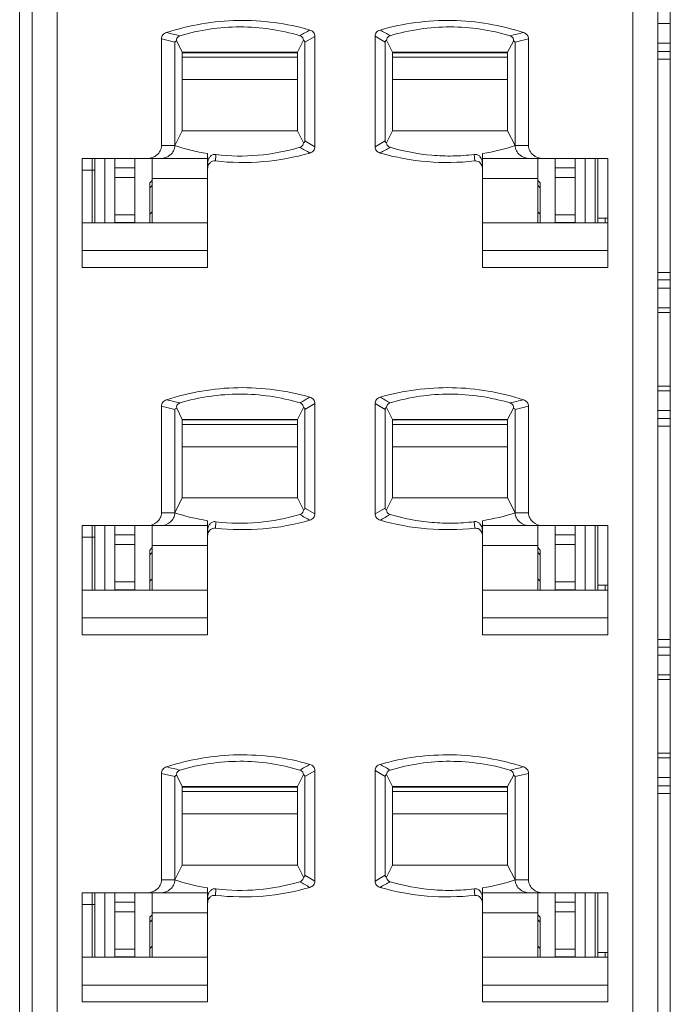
# Model space of a CAD drawing. Header units: inches. Extents: x -121 to 308, y -30 to 271.
# Tile 7 of 15: x 82 to 95, y 61 to 80. Entities that reach past the tile are written whole.
import ezdxf

# ---------------------------------------------------------------- set-up
doc = ezdxf.new("R2010")
doc.units = ezdxf.units.IN
doc.header["$LTSCALE"] = 23.1
doc.header["$MEASUREMENT"] = 0
doc.layers.get('0').update_dxf_attribs({"lineweight": 18})
for name, color, linetype, lineweight in [('1_20', 7, 'Continuous', 18), ('1_27', 7, 'Continuous', 18), ('1_32', 7, 'Continuous', 18), ('1_33', 7, 'Continuous', 18), ('1_34', 7, 'Continuous', 18), ('1_35', 7, 'Continuous', 18), ('1_36', 7, 'Continuous', 18), ('1_44', 7, 'Continuous', 18), ('1_45', 7, 'Continuous', 18), ('1_46', 7, 'Continuous', 18), ('1_47', 7, 'Continuous', 18), ('1_48', 7, 'Continuous', 18), ('1_49', 7, 'Continuous', 18), ('1_6', 7, 'Continuous', 18)]:
    doc.layers.add(name, color=color, linetype=linetype, lineweight=lineweight)

msp = doc.modelspace()

# ---------------------------------------------------------------- linework, layer by layer
at = {"color": 7, "linetype": 'Continuous'}
for p, q in [((95.474, 19.068), (95.474, 118.068)), ((82.474, 19.268), (82.474, 115.868)), ((95.224, 80.409), (95.474, 80.409)), ((95.474, 80.016), (95.224, 80.016)), ((95.224, 79.853), (95.474, 79.853)), ((95.474, 79.702), (95.224, 79.702)), ((95.474, 75.443), (95.224, 75.443)), ((95.224, 75.292), (95.474, 75.292)), ((95.224, 75.13), (95.474, 75.13)), ((95.474, 74.736), (95.224, 74.736)), ((95.474, 74.643), (95.224, 74.643)), ((95.474, 73.172), (95.224, 73.172)), ((95.224, 73.079), (95.474, 73.079)), ((95.474, 72.686), (95.224, 72.686)), ((95.224, 72.523), (95.474, 72.523)), ((95.474, 72.372), (95.224, 72.372)), ((95.474, 68.113), (95.224, 68.113)), ((95.224, 67.962), (95.474, 67.962)), ((95.224, 67.8), (95.474, 67.8)), ((95.474, 67.406), (95.224, 67.406)), ((95.474, 67.313), (95.224, 67.313)), ((95.474, 65.842), (95.224, 65.842)), ((95.224, 65.749), (95.474, 65.749)), ((95.474, 65.356), (95.224, 65.356)), ((95.224, 65.193), (95.474, 65.193)), ((95.474, 65.042), (95.224, 65.042))]:
    msp.add_line(p, q, dxfattribs=at)
at = {"layer": '1_20', "color": 7, "linetype": 'Continuous'}
for p, q in [((85.724, 79.738), (88.024, 79.738)), ((88.024, 79.292), (85.724, 79.292)), ((85.124, 77.718), (85.124, 76.429)), ((85.124, 77.319), (86.224, 77.319))]:
    msp.add_line(p, q, dxfattribs=at)
at = {"layer": '1_27', "color": 7, "linetype": 'Continuous'}
for p, q in [((83.924, 77.718), (83.924, 76.429)), ((94.024, 76.429), (94.024, 77.718)), ((83.724, 77.484), (83.974, 77.484)), ((94.024, 76.528), (94.224, 76.528)), ((94.174, 76.429), (94.174, 76.528)), ((83.924, 70.388), (83.924, 69.099)), ((94.024, 69.099), (94.024, 70.388)), ((83.724, 70.154), (83.974, 70.154)), ((94.024, 69.198), (94.224, 69.198)), ((94.174, 69.099), (94.174, 69.198)), ((83.924, 63.058), (83.924, 61.769)), ((94.024, 61.769), (94.024, 63.058)), ((83.724, 62.824), (83.974, 62.824)), ((94.024, 61.868), (94.224, 61.868)), ((94.174, 61.769), (94.174, 61.868))]:
    msp.add_line(p, q, dxfattribs=at)
at = {"layer": '1_32', "color": 7, "linetype": 'Continuous'}
for p, q in [((89.924, 79.738), (92.224, 79.738)), ((92.224, 79.292), (89.924, 79.292)), ((92.824, 76.429), (92.824, 77.718)), ((91.724, 77.319), (92.824, 77.319))]:
    msp.add_line(p, q, dxfattribs=at)
at = {"layer": '1_33', "color": 7, "linetype": 'Continuous'}
for p, q in [((85.724, 72.408), (88.024, 72.408)), ((88.024, 71.962), (85.724, 71.962)), ((85.124, 70.388), (85.124, 69.099)), ((85.124, 69.989), (86.224, 69.989))]:
    msp.add_line(p, q, dxfattribs=at)
at = {"layer": '1_34', "color": 7, "linetype": 'Continuous'}
for p, q in [((89.924, 72.408), (92.224, 72.408)), ((92.224, 71.962), (89.924, 71.962)), ((92.824, 69.099), (92.824, 70.388)), ((91.724, 69.989), (92.824, 69.989))]:
    msp.add_line(p, q, dxfattribs=at)
at = {"layer": '1_35', "color": 7, "linetype": 'Continuous'}
for p, q in [((85.724, 65.078), (88.024, 65.078)), ((88.024, 64.632), (85.724, 64.632)), ((85.124, 63.058), (85.124, 61.769)), ((85.124, 62.659), (86.224, 62.659))]:
    msp.add_line(p, q, dxfattribs=at)
at = {"layer": '1_36', "color": 7, "linetype": 'Continuous'}
for p, q in [((89.924, 65.078), (92.224, 65.078)), ((92.224, 64.632), (89.924, 64.632)), ((92.824, 61.769), (92.824, 63.058)), ((91.724, 62.659), (92.824, 62.659))]:
    msp.add_line(p, q, dxfattribs=at)
at = {"layer": '1_44', "color": 7, "linetype": 'Continuous'}
for p, q in [((92.224, 65.168), (89.924, 65.168)), ((93.174, 63.058), (93.174, 61.769)), ((93.574, 61.769), (93.574, 63.058)), ((93.174, 62.87), (93.574, 62.87)), ((93.574, 62.677), (93.174, 62.677)), ((93.174, 61.933), (93.574, 61.933)), ((93.574, 61.776), (93.174, 61.776))]:
    msp.add_line(p, q, dxfattribs=at)
at = {"layer": '1_45', "color": 7, "linetype": 'Continuous'}
for p, q in [((88.024, 65.168), (85.724, 65.168)), ((84.374, 61.769), (84.374, 63.058)), ((84.774, 61.769), (84.774, 63.058)), ((84.374, 62.87), (84.774, 62.87)), ((84.774, 62.677), (84.374, 62.677)), ((84.374, 61.933), (84.774, 61.933)), ((84.374, 61.776), (84.774, 61.776))]:
    msp.add_line(p, q, dxfattribs=at)
at = {"layer": '1_46', "color": 7, "linetype": 'Continuous'}
for p, q in [((92.224, 72.498), (89.924, 72.498)), ((93.174, 70.388), (93.174, 69.099)), ((93.574, 69.099), (93.574, 70.388)), ((93.174, 70.2), (93.574, 70.2)), ((93.574, 70.007), (93.174, 70.007)), ((93.174, 69.263), (93.574, 69.263)), ((93.574, 69.106), (93.174, 69.106))]:
    msp.add_line(p, q, dxfattribs=at)
at = {"layer": '1_47', "color": 7, "linetype": 'Continuous'}
for p, q in [((88.024, 72.498), (85.724, 72.498)), ((84.374, 69.099), (84.374, 70.388)), ((84.774, 69.099), (84.774, 70.388)), ((84.374, 70.2), (84.774, 70.2)), ((84.774, 70.007), (84.374, 70.007)), ((84.374, 69.263), (84.774, 69.263)), ((84.374, 69.106), (84.774, 69.106))]:
    msp.add_line(p, q, dxfattribs=at)
at = {"layer": '1_48', "color": 7, "linetype": 'Continuous'}
for p, q in [((92.224, 79.828), (89.924, 79.828)), ((93.174, 77.718), (93.174, 76.429)), ((93.574, 76.429), (93.574, 77.718)), ((93.174, 77.53), (93.574, 77.53)), ((93.574, 77.337), (93.174, 77.337)), ((93.174, 76.593), (93.574, 76.593)), ((93.574, 76.436), (93.174, 76.436))]:
    msp.add_line(p, q, dxfattribs=at)
at = {"layer": '1_49', "color": 7, "linetype": 'Continuous'}
for p, q in [((88.024, 79.828), (85.724, 79.828)), ((84.374, 76.429), (84.374, 77.718)), ((84.774, 76.429), (84.774, 77.718)), ((84.374, 77.53), (84.774, 77.53)), ((84.774, 77.337), (84.374, 77.337)), ((84.374, 76.593), (84.774, 76.593)), ((84.374, 76.436), (84.774, 76.436))]:
    msp.add_line(p, q, dxfattribs=at)
at = {"layer": '1_6', "color": 7, "linetype": 'Continuous'}
for p, q in [((82.724, 21.97), (82.724, 91.588)), ((95.224, 21.97), (95.224, 91.588)), ((83.224, 91.246), (83.224, 23.561)), ((94.724, 23.561), (94.724, 91.246)), ((85.308, 77.973), (85.308, 80.102)), ((85.308, 80.102), (85.574, 80.037)), ((85.574, 77.973), (85.574, 80.037)), ((85.611, 80.06), (85.724, 79.836)), ((88.024, 79.836), (88.145, 80.076)), ((88.174, 80.038), (88.374, 80.154)), ((88.174, 80.038), (88.174, 78.068)), ((88.374, 80.154), (88.374, 77.951)), ((89.574, 77.951), (89.574, 80.156)), ((89.574, 80.156), (89.774, 80.038)), ((89.774, 78.068), (89.774, 80.038)), ((89.804, 80.076), (89.924, 79.836)), ((92.224, 79.836), (92.338, 80.06)), ((92.374, 80.037), (92.641, 80.102)), ((92.374, 80.037), (92.374, 77.973)), ((92.641, 80.102), (92.641, 77.973)), ((85.724, 78.27), (85.724, 79.836)), ((88.024, 79.836), (85.724, 79.836)), ((88.024, 79.836), (88.024, 78.27)), ((89.924, 78.27), (89.924, 79.836)), ((89.924, 79.836), (92.224, 79.836)), ((92.224, 79.836), (92.224, 78.27)), ((85.724, 78.27), (85.574, 77.973)), ((85.724, 78.27), (88.024, 78.27)), ((88.145, 78.03), (88.024, 78.27)), ((89.924, 78.27), (89.804, 78.03)), ((89.924, 78.27), (92.224, 78.27)), ((92.374, 77.973), (92.224, 78.27)), ((88.374, 77.951), (88.174, 78.068)), ((89.774, 78.068), (89.574, 77.951)), ((85.308, 77.973), (85.574, 77.973)), ((92.374, 77.973), (92.641, 77.973)), ((83.724, 75.539), (83.724, 77.718)), ((83.724, 77.718), (86.224, 77.718)), ((83.974, 76.429), (83.974, 77.718)), ((84.174, 77.718), (84.174, 76.429)), ((86.224, 75.539), (86.224, 77.815)), ((86.233, 77.658), (86.229, 77.629)), ((86.385, 77.664), (86.393, 77.792)), ((91.566, 77.669), (91.554, 77.797)), ((91.724, 77.519), (91.724, 77.815)), ((94.224, 77.718), (91.724, 77.718)), ((93.774, 76.429), (93.774, 77.718)), ((93.974, 77.718), (93.974, 76.429)), ((94.224, 77.718), (94.224, 75.539)), ((86.226, 77.51), (86.228, 77.525)), ((86.229, 77.629), (86.229, 77.627)), ((86.231, 77.628), (86.231, 77.524)), ((91.708, 77.578), (91.722, 77.525)), ((91.721, 77.525), (91.723, 77.507)), ((91.724, 75.539), (91.724, 77.514)), ((85.074, 77.228), (85.124, 77.278)), ((92.824, 77.278), (92.874, 77.228)), ((85.074, 77.228), (85.074, 76.429)), ((85.124, 77.179), (85.074, 77.131)), ((92.874, 77.131), (92.824, 77.179)), ((92.874, 76.429), (92.874, 77.228)), ((85.074, 76.605), (85.124, 76.654)), ((92.824, 76.654), (92.874, 76.605)), ((86.224, 76.429), (83.724, 76.429)), ((94.224, 76.429), (91.724, 76.429)), ((86.224, 75.876), (83.724, 75.876)), ((94.224, 75.876), (91.724, 75.876)), ((86.224, 75.539), (83.724, 75.539)), ((94.224, 75.539), (91.724, 75.539)), ((85.308, 70.643), (85.308, 72.772)), ((85.308, 72.772), (85.574, 72.707)), ((85.611, 72.73), (85.724, 72.506)), ((88.024, 72.506), (88.145, 72.746)), ((88.174, 72.708), (88.374, 72.824)), ((88.374, 72.824), (88.374, 70.621)), ((89.574, 70.621), (89.574, 72.826)), ((89.574, 72.826), (89.774, 72.708)), ((89.804, 72.746), (89.924, 72.506)), ((92.224, 72.506), (92.338, 72.73)), ((92.374, 72.707), (92.641, 72.772)), ((92.641, 72.772), (92.641, 70.643)), ((85.574, 70.643), (85.574, 72.707)), ((88.174, 72.708), (88.174, 70.738)), ((89.774, 70.738), (89.774, 72.708)), ((92.374, 72.707), (92.374, 70.643)), ((85.724, 70.94), (85.724, 72.506)), ((88.024, 72.506), (85.724, 72.506)), ((88.024, 72.506), (88.024, 70.94)), ((89.924, 70.94), (89.924, 72.506)), ((89.924, 72.506), (92.224, 72.506)), ((92.224, 72.506), (92.224, 70.94)), ((85.724, 70.94), (85.574, 70.643)), ((85.724, 70.94), (88.024, 70.94)), ((88.145, 70.7), (88.024, 70.94)), ((89.924, 70.94), (89.804, 70.7)), ((89.924, 70.94), (92.224, 70.94)), ((92.374, 70.643), (92.224, 70.94)), ((85.308, 70.643), (85.574, 70.643)), ((88.374, 70.621), (88.174, 70.738)), ((89.774, 70.738), (89.574, 70.621)), ((92.374, 70.643), (92.641, 70.643)), ((83.724, 68.209), (83.724, 70.388)), ((83.724, 70.388), (86.224, 70.388)), ((83.974, 69.099), (83.974, 70.388)), ((84.174, 70.388), (84.174, 69.099)), ((86.224, 68.209), (86.224, 70.485)), ((86.385, 70.334), (86.393, 70.462)), ((91.566, 70.339), (91.554, 70.467)), ((91.724, 70.189), (91.724, 70.485)), ((94.224, 70.388), (91.724, 70.388)), ((93.774, 69.099), (93.774, 70.388)), ((93.974, 70.388), (93.974, 69.099)), ((94.224, 70.388), (94.224, 68.209)), ((86.226, 70.18), (86.228, 70.195)), ((86.233, 70.328), (86.229, 70.299)), ((86.229, 70.299), (86.229, 70.297)), ((86.231, 70.298), (86.231, 70.194)), ((91.708, 70.248), (91.722, 70.195)), ((91.721, 70.195), (91.723, 70.177)), ((91.724, 68.209), (91.724, 70.184)), ((85.074, 69.898), (85.124, 69.948)), ((85.074, 69.898), (85.074, 69.099)), ((85.124, 69.85), (85.074, 69.801)), ((92.824, 69.948), (92.874, 69.898)), ((92.874, 69.801), (92.824, 69.85)), ((92.874, 69.099), (92.874, 69.898)), ((85.074, 69.275), (85.124, 69.324)), ((92.824, 69.324), (92.874, 69.275)), ((86.224, 69.099), (83.724, 69.099)), ((94.224, 69.099), (91.724, 69.099)), ((86.224, 68.546), (83.724, 68.546)), ((94.224, 68.546), (91.724, 68.546)), ((86.224, 68.209), (83.724, 68.209)), ((94.224, 68.209), (91.724, 68.209)), ((88.174, 65.378), (88.374, 65.494)), ((88.374, 65.494), (88.374, 63.291)), ((89.574, 63.291), (89.574, 65.496)), ((89.574, 65.496), (89.774, 65.378)), ((85.308, 63.313), (85.308, 65.442)), ((85.308, 65.442), (85.574, 65.377)), ((85.574, 63.313), (85.574, 65.377)), ((85.611, 65.4), (85.724, 65.176)), ((88.024, 65.176), (88.145, 65.416)), ((88.174, 65.378), (88.174, 63.408)), ((89.774, 63.408), (89.774, 65.378)), ((89.804, 65.416), (89.924, 65.176)), ((92.224, 65.176), (92.338, 65.4)), ((92.374, 65.377), (92.641, 65.442)), ((92.374, 65.377), (92.374, 63.313)), ((92.641, 65.442), (92.641, 63.313)), ((85.724, 63.61), (85.724, 65.176)), ((88.024, 65.176), (85.724, 65.176)), ((88.024, 65.176), (88.024, 63.61)), ((89.924, 63.61), (89.924, 65.176)), ((89.924, 65.176), (92.224, 65.176)), ((92.224, 65.176), (92.224, 63.61)), ((85.724, 63.61), (85.574, 63.313)), ((85.724, 63.61), (88.024, 63.61)), ((88.145, 63.37), (88.024, 63.61)), ((89.924, 63.61), (89.804, 63.37)), ((89.924, 63.61), (92.224, 63.61)), ((92.374, 63.313), (92.224, 63.61)), ((85.308, 63.313), (85.574, 63.313)), ((88.374, 63.291), (88.174, 63.408)), ((89.774, 63.408), (89.574, 63.291)), ((92.374, 63.313), (92.641, 63.313)), ((86.224, 60.879), (86.224, 63.155)), ((86.385, 63.004), (86.393, 63.132)), ((91.566, 63.009), (91.554, 63.137)), ((91.724, 62.859), (91.724, 63.155)), ((83.724, 60.879), (83.724, 63.058)), ((83.724, 63.058), (86.224, 63.058)), ((83.974, 61.769), (83.974, 63.058)), ((84.174, 63.058), (84.174, 61.769)), ((86.233, 62.998), (86.229, 62.969)), ((86.229, 62.969), (86.229, 62.967)), ((86.231, 62.968), (86.231, 62.864)), ((91.708, 62.918), (91.722, 62.865)), ((94.224, 63.058), (91.724, 63.058)), ((93.774, 61.769), (93.774, 63.058)), ((93.974, 63.058), (93.974, 61.769)), ((94.224, 63.058), (94.224, 60.879)), ((86.226, 62.85), (86.228, 62.865)), ((91.721, 62.865), (91.723, 62.847)), ((91.724, 60.879), (91.724, 62.854)), ((85.074, 62.568), (85.124, 62.618)), ((85.074, 62.568), (85.074, 61.769)), ((85.124, 62.52), (85.074, 62.471)), ((92.824, 62.618), (92.874, 62.568)), ((92.874, 62.471), (92.824, 62.52)), ((92.874, 61.769), (92.874, 62.568)), ((85.074, 61.945), (85.124, 61.994)), ((92.824, 61.994), (92.874, 61.945)), ((86.224, 61.769), (83.724, 61.769)), ((94.224, 61.769), (91.724, 61.769)), ((86.224, 61.216), (83.724, 61.216)), ((94.224, 61.216), (91.724, 61.216)), ((86.224, 60.879), (83.724, 60.879)), ((94.224, 60.879), (91.724, 60.879))]:
    msp.add_line(p, q, dxfattribs=at)
for centre, radius, start, end in [((62.601, -16.431), 99.315, 76.56453, 76.72466), ((94.06, 69.918), 11.87, 119.1853, 120.2939), ((83.469, 69.197), 12.704, 59.713, 60.7483), ((115.601, -17.374), 100.291, 103.29321, 103.45176), ((86.869, 81.891), 4.126, 251.7063, 261.0037), ((93.293, 86.945), 10.41, 239.8992, 241.1692), ((84.693, 86.822), 10.284, 298.9803, 300.2625), ((91.079, 81.891), 4.126, 278.9967, 288.2943), ((91.522, 77.628), 0.196, 359.9316, 11.2851), ((94.06, 62.588), 11.87, 119.1853, 120.2939), ((83.469, 61.867), 12.704, 59.713, 60.7483), ((62.601, -23.761), 99.315, 76.56453, 76.72466), ((115.601, -24.704), 100.291, 103.29321, 103.45176), ((86.869, 74.561), 4.126, 251.7063, 261.0037), ((93.293, 79.615), 10.41, 239.8992, 241.1692), ((84.693, 79.492), 10.284, 298.9803, 300.2625), ((91.079, 74.561), 4.126, 278.9967, 288.2943), ((91.522, 70.298), 0.196, 359.9316, 11.2851), ((62.601, -31.091), 99.315, 76.56453, 76.72466), ((94.06, 55.258), 11.87, 119.1853, 120.2939), ((83.469, 54.537), 12.704, 59.713, 60.7483), ((115.601, -32.034), 100.291, 103.29321, 103.45176), ((86.869, 67.231), 4.126, 251.7063, 261.0037), ((91.079, 67.231), 4.126, 278.9967, 288.2943), ((93.293, 72.285), 10.41, 239.8992, 241.1692), ((84.693, 72.162), 10.284, 298.9803, 300.2625), ((91.522, 62.968), 0.196, 359.9316, 11.2851)]:
    msp.add_arc(centre, radius, start, end, dxfattribs=at)
for points, knots in [([(88.272, 80.281), (87.808, 80.415), (86.834, 80.544), (85.866, 80.38), (85.407, 80.23)], [0, 0, 0, 0, 1.452672, 2.905342, 2.905342, 2.905342, 2.905342]), ([(92.541, 80.23), (92.082, 80.38), (91.114, 80.544), (90.141, 80.415), (89.677, 80.281)], [0, 0, 0, 0, 1.452598, 2.905198, 2.905198, 2.905198, 2.905198]), ([(85.407, 80.23), (85.38, 80.221), (85.329, 80.188), (85.307, 80.13), (85.308, 80.102)], [0, 0, 0, 0, 0.0866371, 0.1727251, 0.1727251, 0.1727251, 0.1727251]), ([(85.677, 80.166), (86.064, 80.282), (86.875, 80.402), (87.686, 80.283), (88.072, 80.167)], [0, 0, 0, 0, 1.213604, 2.427209, 2.427209, 2.427209, 2.427209]), ([(88.374, 80.154), (88.374, 80.183), (88.351, 80.241), (88.299, 80.273), (88.272, 80.281)], [0, 0, 0, 0, 0.086616, 0.1735291, 0.1735291, 0.1735291, 0.1735291]), ([(89.677, 80.281), (89.649, 80.273), (89.598, 80.242), (89.575, 80.184), (89.574, 80.156)], [0, 0, 0, 0, 0.0863666, 0.1724005, 0.1724005, 0.1724005, 0.1724005]), ([(89.876, 80.167), (90.263, 80.283), (91.074, 80.402), (91.885, 80.282), (92.271, 80.165)], [0, 0, 0, 0, 1.213526, 2.427178, 2.427178, 2.427178, 2.427178]), ([(92.641, 80.102), (92.641, 80.13), (92.619, 80.188), (92.568, 80.221), (92.541, 80.23)], [0, 0, 0, 0, 0.0861328, 0.1727593, 0.1727593, 0.1727593, 0.1727593]), ([(85.611, 80.06), (85.605, 80.059), (85.59, 80.057), (85.575, 80.045), (85.574, 80.037)], [0, 0, 0, 0, 0.01981132, 0.04625929, 0.04625929, 0.04625929, 0.04625929]), ([(85.611, 80.06), (85.608, 80.078), (85.609, 80.127), (85.652, 80.158), (85.677, 80.166)], [0, 0, 0, 0, 0.0561297, 0.1368408, 0.1368408, 0.1368408, 0.1368408]), ([(88.072, 80.167), (88.095, 80.16), (88.133, 80.134), (88.144, 80.093), (88.145, 80.076)], [0, 0, 0, 0, 0.0723202, 0.1238918, 0.1238918, 0.1238918, 0.1238918]), ([(88.174, 80.038), (88.174, 80.049), (88.166, 80.066), (88.15, 80.073), (88.145, 80.076)], [0, 0, 0, 0, 0.03178692, 0.05082909, 0.05082909, 0.05082909, 0.05082909]), ([(89.774, 80.038), (89.774, 80.049), (89.783, 80.066), (89.798, 80.073), (89.804, 80.076)], [0, 0, 0, 0, 0.03178435, 0.05082683, 0.05082683, 0.05082683, 0.05082683]), ([(89.804, 80.076), (89.805, 80.093), (89.816, 80.134), (89.853, 80.16), (89.876, 80.167)], [0, 0, 0, 0, 0.0517571, 0.1238967, 0.1238967, 0.1238967, 0.1238967]), ([(92.271, 80.165), (92.297, 80.158), (92.339, 80.127), (92.341, 80.078), (92.338, 80.06)], [0, 0, 0, 0, 0.0809039, 0.1367648, 0.1367648, 0.1367648, 0.1367648]), ([(92.374, 80.037), (92.373, 80.045), (92.359, 80.057), (92.344, 80.059), (92.338, 80.06)], [0, 0, 0, 0, 0.02647939, 0.04629175, 0.04629175, 0.04629175, 0.04629175]), ([(88.174, 78.068), (88.174, 78.061), (88.169, 78.044), (88.154, 78.034), (88.145, 78.03)], [0, 0, 0, 0, 0.02045372, 0.0509014, 0.0509014, 0.0509014, 0.0509014]), ([(89.774, 78.068), (89.774, 78.061), (89.779, 78.044), (89.795, 78.034), (89.804, 78.03)], [0, 0, 0, 0, 0.02039943, 0.05086197, 0.05086197, 0.05086197, 0.05086197]), ([(85.308, 77.973), (85.308, 77.938), (85.29, 77.866), (85.2, 77.755), (85.09, 77.718), (85.021, 77.718)], [0, 0, 0, 0, 0.1067767, 0.2136332, 0.4245627, 0.4245627, 0.4245627, 0.4245627]), ([(85.287, 77.718), (85.357, 77.718), (85.467, 77.755), (85.557, 77.866), (85.574, 77.938), (85.574, 77.973)], [0, 0, 0, 0, 0.2109423, 0.3178078, 0.424538, 0.424538, 0.424538, 0.424538]), ([(88.072, 77.939), (87.802, 77.859), (87.243, 77.751), (86.674, 77.761), (86.393, 77.793)], [0, 0, 0, 0, 0.848107, 1.696149, 1.696149, 1.696149, 1.696149]), ([(88.145, 78.03), (88.144, 78.013), (88.132, 77.972), (88.095, 77.946), (88.072, 77.939)], [0, 0, 0, 0, 0.0517366, 0.123798, 0.123798, 0.123798, 0.123798]), ([(88.273, 77.825), (88.3, 77.834), (88.352, 77.865), (88.374, 77.923), (88.374, 77.951)], [0, 0, 0, 0, 0.0859459, 0.1715399, 0.1715399, 0.1715399, 0.1715399]), ([(89.574, 77.951), (89.575, 77.923), (89.597, 77.865), (89.649, 77.833), (89.676, 77.825)], [0, 0, 0, 0, 0.0862564, 0.1727924, 0.1727924, 0.1727924, 0.1727924]), ([(89.876, 77.939), (89.853, 77.946), (89.816, 77.972), (89.805, 78.013), (89.804, 78.03)], [0, 0, 0, 0, 0.0723248, 0.1238567, 0.1238567, 0.1238567, 0.1238567]), ([(91.555, 77.795), (91.414, 77.779), (91.132, 77.758), (90.566, 77.778), (90.147, 77.859), (89.876, 77.939)], [0, 0, 0, 0, 0.424268, 0.848483, 1.696184, 1.696184, 1.696184, 1.696184]), ([(92.374, 77.973), (92.374, 77.938), (92.392, 77.866), (92.481, 77.755), (92.592, 77.718), (92.661, 77.718)], [0, 0, 0, 0, 0.1067801, 0.2136407, 0.4245772, 0.4245772, 0.4245772, 0.4245772]), ([(92.928, 77.718), (92.858, 77.718), (92.748, 77.755), (92.658, 77.866), (92.641, 77.938), (92.641, 77.973)], [0, 0, 0, 0, 0.2109459, 0.3178127, 0.4245445, 0.4245445, 0.4245445, 0.4245445]), ([(86.393, 77.793), (86.384, 77.8), (86.357, 77.799), (86.317, 77.787), (86.276, 77.756), (86.245, 77.709), (86.237, 77.675), (86.233, 77.658)], [0, 0, 0, 0, 0.0356553, 0.0703113, 0.1306475, 0.1846338, 0.236375, 0.236375, 0.236375, 0.236375]), ([(86.278, 77.631), (86.292, 77.645), (86.326, 77.666), (86.366, 77.667), (86.385, 77.666)], [0, 0, 0, 0, 0.0584834, 0.1169768, 0.1169768, 0.1169768, 0.1169768]), ([(86.385, 77.666), (86.701, 77.632), (87.34, 77.621), (87.968, 77.738), (88.273, 77.825)], [0, 0, 0, 0, 0.952981, 1.90606, 1.90606, 1.90606, 1.90606]), ([(89.676, 77.825), (89.981, 77.738), (90.611, 77.621), (91.251, 77.632), (91.566, 77.666)], [0, 0, 0, 0, 0.954267, 1.908445, 1.908445, 1.908445, 1.908445]), ([(91.554, 77.797), (91.577, 77.8), (91.621, 77.795), (91.683, 77.75), (91.707, 77.699), (91.714, 77.667)], [0, 0, 0, 0, 0.0682728, 0.1264134, 0.2269334, 0.2269334, 0.2269334, 0.2269334]), ([(91.566, 77.666), (91.596, 77.668), (91.659, 77.656), (91.695, 77.605), (91.708, 77.578)], [0, 0, 0, 0, 0.0888716, 0.178176, 0.178176, 0.178176, 0.178176]), ([(88.272, 72.951), (87.808, 73.085), (86.834, 73.214), (85.866, 73.05), (85.407, 72.9)], [0, 0, 0, 0, 1.452672, 2.905342, 2.905342, 2.905342, 2.905342]), ([(92.541, 72.9), (92.082, 73.05), (91.114, 73.214), (90.141, 73.085), (89.677, 72.951)], [0, 0, 0, 0, 1.452598, 2.905198, 2.905198, 2.905198, 2.905198]), ([(85.677, 72.836), (86.064, 72.952), (86.875, 73.072), (87.686, 72.953), (88.072, 72.837)], [0, 0, 0, 0, 1.213604, 2.427209, 2.427209, 2.427209, 2.427209]), ([(88.374, 72.824), (88.374, 72.853), (88.351, 72.911), (88.299, 72.943), (88.272, 72.951)], [0, 0, 0, 0, 0.086616, 0.1735291, 0.1735291, 0.1735291, 0.1735291]), ([(89.677, 72.951), (89.649, 72.943), (89.598, 72.912), (89.575, 72.854), (89.574, 72.826)], [0, 0, 0, 0, 0.0863666, 0.1724005, 0.1724005, 0.1724005, 0.1724005]), ([(89.876, 72.837), (90.263, 72.953), (91.074, 73.072), (91.885, 72.952), (92.271, 72.835)], [0, 0, 0, 0, 1.213526, 2.427178, 2.427178, 2.427178, 2.427178]), ([(85.407, 72.9), (85.38, 72.891), (85.329, 72.858), (85.307, 72.8), (85.308, 72.772)], [0, 0, 0, 0, 0.0866371, 0.1727251, 0.1727251, 0.1727251, 0.1727251]), ([(85.611, 72.73), (85.605, 72.729), (85.59, 72.727), (85.575, 72.715), (85.574, 72.707)], [0, 0, 0, 0, 0.01981132, 0.04625929, 0.04625929, 0.04625929, 0.04625929]), ([(85.611, 72.73), (85.608, 72.748), (85.609, 72.797), (85.652, 72.828), (85.677, 72.836)], [0, 0, 0, 0, 0.0561297, 0.1368408, 0.1368408, 0.1368408, 0.1368408]), ([(88.072, 72.837), (88.095, 72.83), (88.133, 72.804), (88.144, 72.763), (88.145, 72.746)], [0, 0, 0, 0, 0.0723202, 0.1238918, 0.1238918, 0.1238918, 0.1238918]), ([(88.174, 72.708), (88.174, 72.719), (88.166, 72.736), (88.15, 72.743), (88.145, 72.746)], [0, 0, 0, 0, 0.03178692, 0.05082909, 0.05082909, 0.05082909, 0.05082909]), ([(89.774, 72.708), (89.774, 72.719), (89.783, 72.736), (89.798, 72.743), (89.804, 72.746)], [0, 0, 0, 0, 0.03178435, 0.05082683, 0.05082683, 0.05082683, 0.05082683]), ([(89.804, 72.746), (89.805, 72.763), (89.816, 72.804), (89.853, 72.83), (89.876, 72.837)], [0, 0, 0, 0, 0.0517571, 0.1238967, 0.1238967, 0.1238967, 0.1238967]), ([(92.271, 72.835), (92.297, 72.828), (92.339, 72.797), (92.341, 72.748), (92.338, 72.73)], [0, 0, 0, 0, 0.0809039, 0.1367648, 0.1367648, 0.1367648, 0.1367648]), ([(92.374, 72.707), (92.373, 72.715), (92.359, 72.727), (92.344, 72.729), (92.338, 72.73)], [0, 0, 0, 0, 0.02647939, 0.04629175, 0.04629175, 0.04629175, 0.04629175]), ([(92.641, 72.772), (92.641, 72.8), (92.619, 72.858), (92.568, 72.891), (92.541, 72.9)], [0, 0, 0, 0, 0.0861328, 0.1727593, 0.1727593, 0.1727593, 0.1727593]), ([(85.308, 70.643), (85.308, 70.608), (85.29, 70.536), (85.2, 70.425), (85.09, 70.388), (85.021, 70.388)], [0, 0, 0, 0, 0.1067767, 0.2136332, 0.4245627, 0.4245627, 0.4245627, 0.4245627]), ([(85.287, 70.388), (85.357, 70.388), (85.467, 70.425), (85.557, 70.536), (85.574, 70.608), (85.574, 70.643)], [0, 0, 0, 0, 0.2109423, 0.3178078, 0.424538, 0.424538, 0.424538, 0.424538]), ([(88.072, 70.609), (87.802, 70.529), (87.243, 70.421), (86.674, 70.431), (86.393, 70.463)], [0, 0, 0, 0, 0.848107, 1.696149, 1.696149, 1.696149, 1.696149]), ([(88.145, 70.7), (88.144, 70.683), (88.132, 70.642), (88.095, 70.616), (88.072, 70.609)], [0, 0, 0, 0, 0.0517366, 0.123798, 0.123798, 0.123798, 0.123798]), ([(88.174, 70.738), (88.174, 70.731), (88.169, 70.714), (88.154, 70.704), (88.145, 70.7)], [0, 0, 0, 0, 0.02045372, 0.0509014, 0.0509014, 0.0509014, 0.0509014]), ([(88.273, 70.495), (88.3, 70.504), (88.352, 70.535), (88.374, 70.593), (88.374, 70.621)], [0, 0, 0, 0, 0.0859459, 0.1715399, 0.1715399, 0.1715399, 0.1715399]), ([(89.574, 70.621), (89.575, 70.593), (89.597, 70.535), (89.649, 70.503), (89.676, 70.495)], [0, 0, 0, 0, 0.0862564, 0.1727924, 0.1727924, 0.1727924, 0.1727924]), ([(89.774, 70.738), (89.774, 70.731), (89.779, 70.714), (89.795, 70.704), (89.804, 70.7)], [0, 0, 0, 0, 0.02039943, 0.05086197, 0.05086197, 0.05086197, 0.05086197]), ([(89.876, 70.609), (89.853, 70.616), (89.816, 70.642), (89.805, 70.683), (89.804, 70.7)], [0, 0, 0, 0, 0.0723248, 0.1238567, 0.1238567, 0.1238567, 0.1238567]), ([(91.555, 70.465), (91.414, 70.449), (91.132, 70.428), (90.566, 70.448), (90.147, 70.529), (89.876, 70.609)], [0, 0, 0, 0, 0.424268, 0.848483, 1.696184, 1.696184, 1.696184, 1.696184]), ([(92.374, 70.643), (92.374, 70.608), (92.392, 70.536), (92.481, 70.425), (92.592, 70.388), (92.661, 70.388)], [0, 0, 0, 0, 0.1067801, 0.2136407, 0.4245772, 0.4245772, 0.4245772, 0.4245772]), ([(92.928, 70.388), (92.858, 70.388), (92.748, 70.425), (92.658, 70.536), (92.641, 70.608), (92.641, 70.643)], [0, 0, 0, 0, 0.2109459, 0.3178127, 0.4245445, 0.4245445, 0.4245445, 0.4245445]), ([(86.393, 70.463), (86.384, 70.47), (86.357, 70.469), (86.317, 70.457), (86.276, 70.426), (86.245, 70.379), (86.237, 70.345), (86.233, 70.328)], [0, 0, 0, 0, 0.0356553, 0.0703113, 0.1306475, 0.1846338, 0.236375, 0.236375, 0.236375, 0.236375]), ([(86.385, 70.336), (86.701, 70.302), (87.34, 70.291), (87.968, 70.408), (88.273, 70.495)], [0, 0, 0, 0, 0.952981, 1.90606, 1.90606, 1.90606, 1.90606]), ([(89.676, 70.495), (89.981, 70.408), (90.611, 70.291), (91.251, 70.302), (91.566, 70.336)], [0, 0, 0, 0, 0.954267, 1.908445, 1.908445, 1.908445, 1.908445]), ([(91.554, 70.467), (91.577, 70.47), (91.621, 70.465), (91.683, 70.42), (91.707, 70.369), (91.714, 70.337)], [0, 0, 0, 0, 0.0682728, 0.1264134, 0.2269334, 0.2269334, 0.2269334, 0.2269334]), ([(86.278, 70.301), (86.292, 70.315), (86.326, 70.336), (86.366, 70.337), (86.385, 70.336)], [0, 0, 0, 0, 0.0584834, 0.1169768, 0.1169768, 0.1169768, 0.1169768]), ([(91.566, 70.336), (91.596, 70.338), (91.659, 70.326), (91.695, 70.275), (91.708, 70.248)], [0, 0, 0, 0, 0.0888716, 0.178176, 0.178176, 0.178176, 0.178176]), ([(88.272, 65.621), (87.808, 65.755), (86.834, 65.884), (85.866, 65.72), (85.407, 65.57)], [0, 0, 0, 0, 1.452672, 2.905342, 2.905342, 2.905342, 2.905342]), ([(85.677, 65.506), (86.064, 65.622), (86.875, 65.742), (87.686, 65.623), (88.072, 65.507)], [0, 0, 0, 0, 1.213604, 2.427209, 2.427209, 2.427209, 2.427209]), ([(92.541, 65.57), (92.082, 65.72), (91.114, 65.884), (90.141, 65.755), (89.677, 65.621)], [0, 0, 0, 0, 1.452598, 2.905198, 2.905198, 2.905198, 2.905198]), ([(89.876, 65.507), (90.263, 65.623), (91.074, 65.742), (91.885, 65.622), (92.271, 65.505)], [0, 0, 0, 0, 1.213526, 2.427178, 2.427178, 2.427178, 2.427178]), ([(85.407, 65.57), (85.38, 65.561), (85.329, 65.528), (85.307, 65.47), (85.308, 65.442)], [0, 0, 0, 0, 0.0866371, 0.1727251, 0.1727251, 0.1727251, 0.1727251]), ([(85.611, 65.4), (85.608, 65.418), (85.609, 65.467), (85.652, 65.498), (85.677, 65.506)], [0, 0, 0, 0, 0.0561297, 0.1368408, 0.1368408, 0.1368408, 0.1368408]), ([(88.072, 65.507), (88.095, 65.5), (88.133, 65.474), (88.144, 65.433), (88.145, 65.416)], [0, 0, 0, 0, 0.0723202, 0.1238918, 0.1238918, 0.1238918, 0.1238918]), ([(88.374, 65.494), (88.374, 65.523), (88.351, 65.581), (88.299, 65.613), (88.272, 65.621)], [0, 0, 0, 0, 0.086616, 0.1735291, 0.1735291, 0.1735291, 0.1735291]), ([(89.677, 65.621), (89.649, 65.613), (89.598, 65.582), (89.575, 65.524), (89.574, 65.496)], [0, 0, 0, 0, 0.0863666, 0.1724005, 0.1724005, 0.1724005, 0.1724005]), ([(89.804, 65.416), (89.805, 65.433), (89.816, 65.474), (89.853, 65.5), (89.876, 65.507)], [0, 0, 0, 0, 0.0517571, 0.1238967, 0.1238967, 0.1238967, 0.1238967]), ([(92.271, 65.505), (92.297, 65.498), (92.339, 65.467), (92.341, 65.418), (92.338, 65.4)], [0, 0, 0, 0, 0.0809039, 0.1367648, 0.1367648, 0.1367648, 0.1367648]), ([(92.641, 65.442), (92.641, 65.47), (92.619, 65.528), (92.568, 65.561), (92.541, 65.57)], [0, 0, 0, 0, 0.0861328, 0.1727593, 0.1727593, 0.1727593, 0.1727593]), ([(85.611, 65.4), (85.605, 65.399), (85.59, 65.397), (85.575, 65.385), (85.574, 65.377)], [0, 0, 0, 0, 0.01981132, 0.04625929, 0.04625929, 0.04625929, 0.04625929]), ([(88.174, 65.378), (88.174, 65.389), (88.166, 65.406), (88.15, 65.413), (88.145, 65.416)], [0, 0, 0, 0, 0.03178692, 0.05082909, 0.05082909, 0.05082909, 0.05082909]), ([(89.774, 65.378), (89.774, 65.389), (89.783, 65.406), (89.798, 65.413), (89.804, 65.416)], [0, 0, 0, 0, 0.03178436, 0.05082683, 0.05082683, 0.05082683, 0.05082683]), ([(92.374, 65.377), (92.373, 65.385), (92.359, 65.397), (92.344, 65.399), (92.338, 65.4)], [0, 0, 0, 0, 0.02647939, 0.04629175, 0.04629175, 0.04629175, 0.04629175]), ([(85.308, 63.313), (85.308, 63.278), (85.29, 63.206), (85.2, 63.095), (85.09, 63.058), (85.021, 63.058)], [0, 0, 0, 0, 0.1067767, 0.2136332, 0.4245627, 0.4245627, 0.4245627, 0.4245627]), ([(85.287, 63.058), (85.357, 63.058), (85.467, 63.095), (85.557, 63.206), (85.574, 63.278), (85.574, 63.313)], [0, 0, 0, 0, 0.2109423, 0.3178078, 0.424538, 0.424538, 0.424538, 0.424538]), ([(88.145, 63.37), (88.144, 63.353), (88.132, 63.312), (88.095, 63.286), (88.072, 63.279)], [0, 0, 0, 0, 0.0517365, 0.123798, 0.123798, 0.123798, 0.123798]), ([(88.174, 63.408), (88.174, 63.401), (88.169, 63.384), (88.154, 63.374), (88.145, 63.37)], [0, 0, 0, 0, 0.02045372, 0.0509014, 0.0509014, 0.0509014, 0.0509014]), ([(89.574, 63.291), (89.575, 63.263), (89.597, 63.205), (89.649, 63.173), (89.676, 63.165)], [0, 0, 0, 0, 0.0862564, 0.1727924, 0.1727924, 0.1727924, 0.1727924]), ([(89.774, 63.408), (89.774, 63.401), (89.779, 63.384), (89.795, 63.374), (89.804, 63.37)], [0, 0, 0, 0, 0.02039943, 0.05086197, 0.05086197, 0.05086197, 0.05086197]), ([(89.876, 63.279), (89.853, 63.286), (89.816, 63.312), (89.805, 63.353), (89.804, 63.37)], [0, 0, 0, 0, 0.0723248, 0.1238567, 0.1238567, 0.1238567, 0.1238567]), ([(92.374, 63.313), (92.374, 63.278), (92.392, 63.206), (92.481, 63.095), (92.592, 63.058), (92.661, 63.058)], [0, 0, 0, 0, 0.1067801, 0.2136407, 0.4245772, 0.4245772, 0.4245772, 0.4245772]), ([(92.928, 63.058), (92.858, 63.058), (92.748, 63.095), (92.658, 63.206), (92.641, 63.278), (92.641, 63.313)], [0, 0, 0, 0, 0.2109459, 0.3178127, 0.4245445, 0.4245445, 0.4245445, 0.4245445]), ([(86.393, 63.133), (86.384, 63.14), (86.357, 63.139), (86.317, 63.127), (86.276, 63.096), (86.245, 63.049), (86.237, 63.015), (86.233, 62.998)], [0, 0, 0, 0, 0.0356553, 0.0703113, 0.1306475, 0.1846338, 0.236375, 0.236375, 0.236375, 0.236375]), ([(86.385, 63.006), (86.701, 62.972), (87.34, 62.961), (87.968, 63.078), (88.273, 63.165)], [0, 0, 0, 0, 0.952981, 1.90606, 1.90606, 1.90606, 1.90606]), ([(88.072, 63.279), (87.802, 63.199), (87.243, 63.091), (86.674, 63.101), (86.393, 63.133)], [0, 0, 0, 0, 0.848107, 1.696149, 1.696149, 1.696149, 1.696149]), ([(88.273, 63.165), (88.3, 63.174), (88.352, 63.205), (88.374, 63.263), (88.374, 63.291)], [0, 0, 0, 0, 0.0859459, 0.1715399, 0.1715399, 0.1715399, 0.1715399]), ([(89.676, 63.165), (89.981, 63.078), (90.611, 62.961), (91.251, 62.972), (91.566, 63.006)], [0, 0, 0, 0, 0.954267, 1.908445, 1.908445, 1.908445, 1.908445]), ([(91.555, 63.135), (91.414, 63.119), (91.132, 63.098), (90.566, 63.118), (90.147, 63.199), (89.876, 63.279)], [0, 0, 0, 0, 0.424268, 0.848483, 1.696184, 1.696184, 1.696184, 1.696184]), ([(91.554, 63.137), (91.577, 63.14), (91.621, 63.135), (91.683, 63.09), (91.707, 63.039), (91.714, 63.007)], [0, 0, 0, 0, 0.0682728, 0.1264134, 0.2269334, 0.2269334, 0.2269334, 0.2269334]), ([(86.278, 62.971), (86.292, 62.985), (86.326, 63.006), (86.366, 63.007), (86.385, 63.006)], [0, 0, 0, 0, 0.0584834, 0.1169768, 0.1169768, 0.1169768, 0.1169768]), ([(91.566, 63.006), (91.596, 63.008), (91.659, 62.996), (91.695, 62.945), (91.708, 62.918)], [0, 0, 0, 0, 0.0888716, 0.178176, 0.178176, 0.178176, 0.178176])]:
    msp.add_open_spline(points, degree=3, knots=knots, dxfattribs=at)
for points in [[(86.226, 77.525), (86.229, 77.564), (86.249, 77.604), (86.278, 77.631)], [(86.226, 70.195), (86.229, 70.234), (86.249, 70.274), (86.278, 70.301)], [(86.226, 62.865), (86.229, 62.904), (86.249, 62.944), (86.278, 62.971)]]:
    msp.add_open_spline(points, degree=3, dxfattribs=at)

doc.saveas('drawing.dxf')
